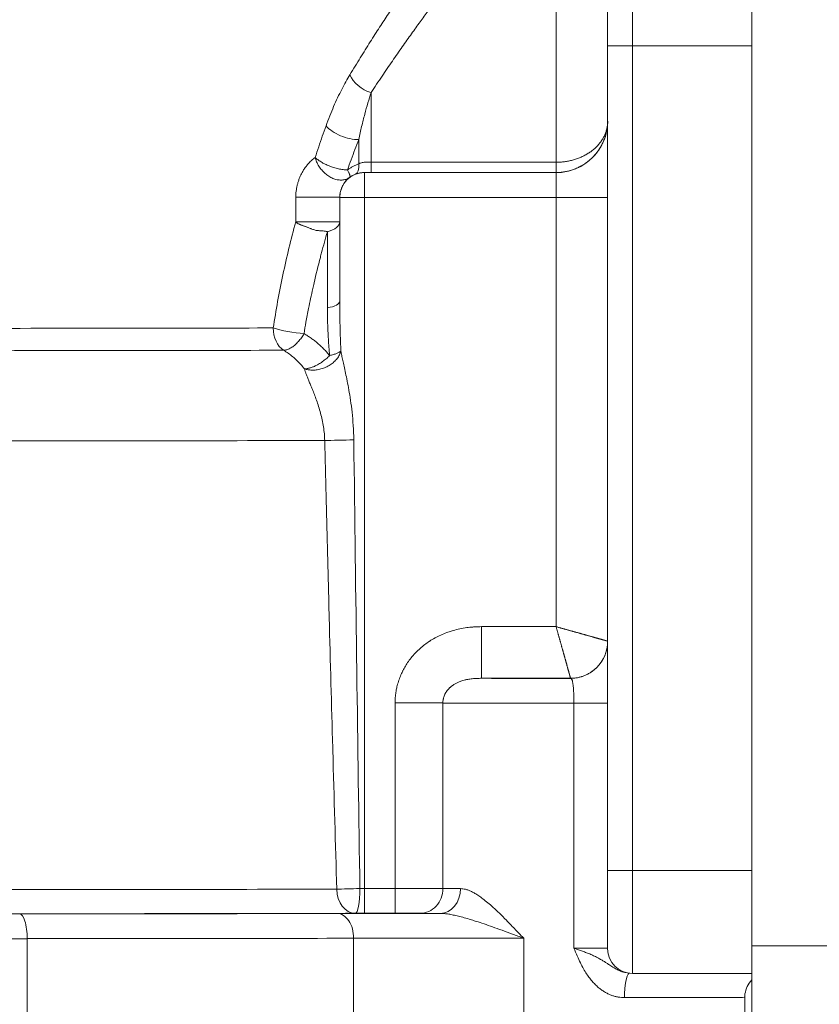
# Model space of a CAD drawing. Header units: inches. Extents: x 1 to 669, y 0 to 417.
# Tile 60 of 204: x 99.73 to 101.57, y 274.52 to 276.79. Entities that reach past the tile are written whole.
import ezdxf

# ---------------------------------------------------------------- set-up
doc = ezdxf.new("R2010")
doc.units = ezdxf.units.IN
doc.header["$LTSCALE"] = 12
doc.header["$MEASUREMENT"] = 0
doc.layers.get('0').update_dxf_attribs({"linetype": 'CONTINUOUS'})
doc.layers.add('X', color=1, linetype='CONTINUOUS')

# ---------------------------------------------------------------- blocks, each defined once
blk = doc.blocks.new('GASTRAIN')
at = {"layer": 'X', "lineweight": 0}
for p, q in [((66.3471, 289.6722), (66.3471, 289.4344)), ((66.6224, 289.4344), (66.6224, 289.6722)), ((66.1715, 289.1665), (66.1715, 289.6467)), ((66.2901, 289.6153), (66.2901, 289.4345)), ((66.2901, 287.5361), (66.2901, 289.4345)), ((66.6224, 289.4344), (66.3471, 289.4344)), ((66.3471, 287.536), (66.3471, 289.4344)), ((66.6224, 289.4344), (66.6224, 287.536)), ((65.7454, 289.1665), (65.7454, 289.3267)), ((65.7169, 289.1631), (65.7169, 289.2187)), ((65.7454, 289.1665), (66.1715, 289.1665)), ((65.7454, 289.1429), (65.7454, 289.1665)), ((65.7301, 289.1429), (65.7301, 289.1426)), ((66.1715, 289.1426), (65.7301, 289.1426)), ((65.7301, 289.1426), (65.7301, 289.0855)), ((65.7454, 289.1429), (66.1715, 289.1429)), ((66.1715, 289.0855), (66.1715, 289.1426)), ((65.5718, 289.0295), (65.5718, 289.0859)), ((65.6731, 289.0857), (65.6731, 289.0858)), ((65.6731, 288.8464), (65.6731, 289.0857)), ((65.7301, 287.4947), (65.7301, 289.0855)), ((66.1715, 289.0855), (65.7301, 289.0855)), ((65.6447, 289.0065), (65.6447, 288.8312)), ((65.9999, 288.0974), (65.9999, 287.9785)), ((66.2047, 287.9785), (65.9999, 287.9785)), ((66.2047, 287.9785), (66.2047, 287.9783)), ((65.8006, 287.9218), (65.8006, 287.4947)), ((65.9107, 287.9216), (65.9107, 287.4945)), ((66.2125, 287.9212), (66.2125, 287.3573)), ((66.2901, 287.5361), (66.2901, 287.3561)), ((66.6224, 287.536), (66.3471, 287.536)), ((66.3471, 287.536), (66.3471, 287.2992)), ((66.6224, 287.2992), (66.6224, 287.536)), ((65.8006, 287.4947), (65.7301, 287.4947)), ((65.7301, 287.4947), (65.7301, 287.4376)), ((65.8006, 287.4947), (65.8006, 287.4376)), ((65.8006, 287.4376), (65.7301, 287.4376)), ((64.9532, 287.0232), (64.9532, 287.3791)), ((65.7051, 287.3801), (65.7051, 287.0241)), ((66.0969, 287.3802), (66.0969, 287.0242)), ((71.2204, 287.3628), (66.6224, 287.3628)), ((66.3471, 287.2992), (66.6224, 287.2992)), ((66.6224, 287.2834), (66.6216, 287.2834)), ((66.6224, 287.2842), (66.6224, 287.2834)), ((66.6224, 287.18), (66.6224, 287.2834)), ((66.6059, 287.2442), (66.6059, 287.0249))]:
    blk.add_line(p, q, dxfattribs=at)
blk.add_arc((66.3471, 287.3561), 0.057, 180, 270, dxfattribs=at)
for centre, major_axis, ratio, start_param, end_param in [((66.3471, 289.4345), (-0.057, 0), 0.002092, 0, 1.570796), ((66.1715, 289.2613), (0.1187, 0), 0.999998, -1.570796, 0), ((65.6884, 289.1919), (0.0208, -0.053), 0.370712, 0.002093, 0.857479), ((65.7432, 289.1759), (-0.0315, 0.0007), 0.295687, 1.404569, 1.647877), ((65.737, 289.1429), (-0.0416, 0), 0.001664, 1.403606, 1.772238), ((65.6162, 289.0858), (0.057, 0), 0.002132, 0.000025, 2.463977), ((65.7301, 289.0857), (-0.057, 0), 0.002092, 0, 1.570796), ((65.6162, 289.0295), (0.057, 0), 0.002092, 0, 2.463977), ((65.6162, 289.0295), (0.057, 0), 0.465866, -1.047196, 0), ((64.3442, 288.7872), (1.5757, 0), 0.002092, -1.269758, -0.72861), ((64.3442, 288.7359), (1.6079, 0), 0.002092, -1.269758, -0.72861), ((66.2047, 288.0637), (0.0854, 0), 0.999998, -1.570792, 0), ((66.3471, 287.5361), (-0.057, 0), 0.002092, 0, 1.570796), ((65.8006, 287.4944), (0.1187, 0), 0.002092, 0.383062, 1.570796), ((64.936, 287.3793), (0, 0.057), 0.301887, -1.572991, -0.002194), ((65.9485, 287.4365), (-0.4177, 0), 0.002092, -1.466365, -0.830271), ((65.6667, 287.3801), (-0.0001, 0.057), 0.674675, -1.573631, -0.002834), ((65.8006, 287.4375), (0.0617, 0), 0.002092, 0.383062, 1.570796), ((65.0621, 287.3784), (-0.3607, 0), 0.002092, -1.264125, -0.099672), ((65.9485, 287.3795), (-0.3607, 0), 0.002092, -1.994712, -0.830271), ((66.3419, 287.2433), (0, 0.057), 0.231546, 0.153105, 1.568646)]:
    blk.add_ellipse(centre, major_axis=major_axis, ratio=ratio, start_param=start_param, end_param=end_param, dxfattribs=at)
at = {"layer": 'X', "lineweight": 0, "extrusion": (0, 0, -1)}
for centre, major_axis, ratio, start_param, end_param in [((65.7454, 289.3679), (-0.0483, 0.0302), 0.663044, -1.964484, -0.755639), ((65.6884, 289.25), (-0.0534, 0.0199), 0.451316, -2.292152, -0.689392), ((65.7301, 289.0857), (-0.057, 0), 0.999998, 0, 1.570796), ((66.1715, 289.0853), (0.1187, 0), 0.002092, -1.570796, 0), ((65.6162, 288.8464), (0.057, 0), 0.307755, 0, 1.047198), ((65.5624, 288.7849), (-0.0562, 0.0089), 0.17129, -2.128691, -0.742077), ((65.5624, 288.7849), (-0.0001, 0.057), 0.746099, -2.688099, -1.567654), ((64.3442, 288.5284), (-1.7418, 0), 0.002092, -2.408414, -1.843292), ((65.6808, 288.5274), (-0.0569, -0.0014), 0.009719, -2.018443, -0.732988), ((65.7294, 289.6059), (0.0423, -4.2114), 0.008534, 1.045756, 1.311933), ((65.8006, 287.9216), (0.1187, 0), 0.002092, -1.5708, -0.383064), ((66.2047, 287.921), (0.0854, 0), 0.002092, -1.479852, 0.000039), ((64.3442, 287.4956), (-1.7688, 0), 0.002092, -2.414938, -1.839154), ((65.7088, 287.4945), (-0.0569, -0.0017), 0.003604, -1.758645, -0.726428), ((65.7088, 287.4945), (0.0001, -0.057), 0.747399, 0.003149, 1.547765), ((65.7088, 287.4945), (0, -0.057), 0.186768, -1.572926, -0.00213), ((65.7301, 287.4948), (-0.057, 0), 0.002092, -1.570796, -1.382925), ((65.8578, 287.4945), (-0.0003, -0.057), 0.927522, -1.576394, -0.005597), ((65.9049, 287.4943), (-0.0002, -0.057), 0.81474, -1.574404, -0.003608), ((66.2452, 287.4948), (-0.3607, 0), 0.002092, -0.618513, -0.383062), ((64.3442, 287.4401), (-1.8258, 0), 0.002092, -2.414938, -1.839154), ((64.3442, 287.4401), (-1.9601, 0), 0.002092, -2.311322, -1.877468), ((65.7301, 287.4378), (-0.1139, 0), 0.002092, -1.570796, -1.382925), ((66.2452, 287.4378), (-0.4177, 0), 0.002092, -0.618513, -0.383062), ((64.3442, 287.3832), (-2.0171, 0), 0.002092, -2.311322, -1.877468), ((66.2047, 287.3572), (0.0854, 0), 0.002092, -1.479855, 0), ((66.2452, 287.2442), (0.3607, 0), 0.002092, 0, 1.337129)]:
    blk.add_ellipse(centre, major_axis=major_axis, ratio=ratio, start_param=start_param, end_param=end_param, dxfattribs=at)
at = {"layer": 'X', "lineweight": 0}
for points in [[(65.6965, 289.3679), (65.7046, 289.3814), (65.7206, 289.4074), (65.7435, 289.4438), (65.7651, 289.4776), (65.7854, 289.5088), (65.8044, 289.5374), (65.8219, 289.5635), (65.8379, 289.5871), (65.8525, 289.6084), (65.8656, 289.6273), (65.8772, 289.644), (65.8874, 289.6586), (65.8962, 289.6711), (65.9036, 289.6816), (65.9096, 289.6902), (65.9143, 289.6967), (65.9176, 289.7014), (65.9195, 289.7043), (65.9199, 289.7049), (65.9199, 289.705)], [(65.7454, 289.3267), (65.7539, 289.3397), (65.7707, 289.3648), (65.7946, 289.4), (65.8173, 289.4325), (65.8386, 289.4625), (65.8584, 289.49), (65.8767, 289.515), (65.8933, 289.5376), (65.9085, 289.5578), (65.922, 289.5759), (65.934, 289.5918), (65.9445, 289.6056), (65.9535, 289.6173), (65.9611, 289.6272), (65.9671, 289.6351), (65.9717, 289.6411), (65.9749, 289.6453), (65.9761, 289.6469), (65.9765, 289.6474)], [(66.2901, 289.2614), (66.2901, 289.2581), (66.2899, 289.2514), (66.2886, 289.2415), (66.2865, 289.2318), (66.2836, 289.2222), (66.2799, 289.213), (66.2755, 289.2041), (66.2704, 289.1956), (66.2645, 289.1876), (66.2581, 289.1802), (66.2511, 289.1733), (66.2435, 289.1671), (66.2355, 289.1615), (66.2271, 289.1566), (66.2184, 289.1524), (66.2093, 289.1489), (66.2, 289.1462), (66.1906, 289.1443), (66.181, 289.1431), (66.1747, 289.1429), (66.1715, 289.1429)], [(65.5718, 289.0859), (65.5718, 289.0882), (65.572, 289.0928), (65.5726, 289.0999), (65.5737, 289.107), (65.5752, 289.1143), (65.5772, 289.1215), (65.5798, 289.1287), (65.5829, 289.136), (65.5866, 289.1432), (65.591, 289.1505), (65.5961, 289.1576), (65.602, 289.1645), (65.6087, 289.1713), (65.6137, 289.1755), (65.6164, 289.1776)], [(65.6963, 289.1318), (65.6965, 289.1319), (65.6968, 289.1324), (65.6969, 289.1336), (65.6968, 289.1352), (65.6962, 289.1372), (65.6954, 289.1396), (65.6942, 289.1423), (65.6927, 289.1455), (65.6915, 289.1477), (65.6909, 289.1489)], [(66.1715, 289.1429), (66.1714, 289.1429), (66.1714, 289.143), (66.1714, 289.1438), (66.1714, 289.1451), (66.1715, 289.1468), (66.1715, 289.1491), (66.1715, 289.1518), (66.1715, 289.1549), (66.1715, 289.1584), (66.1715, 289.1623), (66.1715, 289.1651), (66.1715, 289.1665)], [(65.6963, 289.1318), (65.697, 289.1323), (65.6986, 289.1334), (65.7011, 289.135), (65.7037, 289.1364), (65.7064, 289.1378), (65.7083, 289.1386), (65.7093, 289.1389)], [(66.1715, 289.1429), (66.1715, 289.1428), (66.1715, 289.1428), (66.1715, 289.1427), (66.1715, 289.1426), (66.1715, 289.1426)], [(66.1715, 289.0855), (66.1715, 288.9757), (66.1715, 288.7561), (66.1715, 288.4267), (66.1714, 288.2073), (66.1714, 288.0975)], [(65.5199, 288.785), (65.523, 288.8052), (65.5298, 288.8459), (65.542, 288.9071), (65.5559, 288.9684), (65.5663, 289.0092), (65.5718, 289.0295)], [(65.6447, 289.0065), (65.6441, 289.0067), (65.6429, 289.0071), (65.6403, 289.0077), (65.637, 289.0081), (65.6331, 289.0084), (65.6287, 289.0086), (65.6239, 289.0089), (65.619, 289.0097), (65.6145, 289.0107), (65.6108, 289.0119), (65.6076, 289.0131), (65.6047, 289.0142), (65.6019, 289.0154), (65.5993, 289.0165), (65.5968, 289.0175), (65.5944, 289.0184), (65.592, 289.0193), (65.5897, 289.0201), (65.5876, 289.0208), (65.5857, 289.0215), (65.5838, 289.0222), (65.582, 289.0229), (65.5802, 289.0237), (65.5784, 289.0245), (65.5766, 289.0254), (65.5749, 289.0265), (65.5733, 289.0278), (65.5723, 289.0289), (65.5718, 289.0295)], [(65.6499, 288.7216), (65.6487, 288.7345), (65.6468, 288.7598), (65.6451, 288.7963), (65.6447, 288.8197), (65.6447, 288.8312)], [(65.6757, 288.7319), (65.6752, 288.7455), (65.6742, 288.7721), (65.6733, 288.8102), (65.6731, 288.8345), (65.6731, 288.8464)], [(65.5908, 288.772), (65.5899, 288.7703), (65.588, 288.7671), (65.5849, 288.7625), (65.5816, 288.758), (65.578, 288.7539), (65.5743, 288.75), (65.5705, 288.7464), (65.5667, 288.7433), (65.5627, 288.7405), (65.5588, 288.7382), (65.5549, 288.7363), (65.5511, 288.7349), (65.5474, 288.734), (65.545, 288.7337), (65.5439, 288.7336)], [(65.5919, 288.6909), (65.5891, 288.6944), (65.5835, 288.7011), (65.5744, 288.7104), (65.5648, 288.719), (65.5546, 288.7268), (65.5475, 288.7315), (65.5439, 288.7336)], [(65.6757, 288.7319), (65.6754, 288.7304), (65.6745, 288.7275), (65.6725, 288.723), (65.6701, 288.7187), (65.6671, 288.7145), (65.6637, 288.7105), (65.6598, 288.7067), (65.6555, 288.7032), (65.6509, 288.6999), (65.646, 288.6971), (65.6408, 288.6945), (65.6354, 288.6923), (65.6298, 288.6906), (65.6241, 288.6893), (65.6187, 288.6884), (65.6136, 288.688), (65.6088, 288.688), (65.6043, 288.6882), (65.6, 288.6888), (65.5959, 288.6897), (65.5932, 288.6904), (65.5919, 288.6909)], [(65.7054, 288.5275), (65.7053, 288.5388), (65.7044, 288.5605), (65.7017, 288.5914), (65.698, 288.619), (65.6941, 288.6427), (65.6902, 288.6633), (65.6864, 288.6814), (65.683, 288.6971), (65.68, 288.7106), (65.6776, 288.7222), (65.6763, 288.7289), (65.6757, 288.7319)], [(66.1714, 288.0975), (66.1524, 288.0975), (66.1143, 288.0974), (66.0571, 288.0974), (66.019, 288.0974), (65.9999, 288.0974)], [(66.2047, 287.9785), (66.2047, 287.9785), (66.2047, 287.9785), (66.2047, 287.9786), (66.2046, 287.9788), (66.2046, 287.979), (66.2045, 287.9793), (66.2044, 287.9796), (66.2043, 287.98), (66.2042, 287.9804), (66.204, 287.9809), (66.2039, 287.9815), (66.2037, 287.9821), (66.2035, 287.9828), (66.2033, 287.9835), (66.2031, 287.9843), (66.2029, 287.9852), (66.2026, 287.9861), (66.2023, 287.987), (66.2021, 287.9881), (66.2018, 287.9891), (66.2015, 287.9903), (66.2011, 287.9914), (66.2008, 287.9927), (66.2004, 287.994), (66.2, 287.9953), (66.1997, 287.9967), (66.1992, 287.9982), (66.1988, 287.9997), (66.1984, 288.0013), (66.1979, 288.0029), (66.1975, 288.0045), (66.197, 288.0062), (66.1965, 288.008), (66.196, 288.0098), (66.1955, 288.0116), (66.195, 288.0135), (66.1944, 288.0155), (66.1939, 288.0175), (66.1933, 288.0195), (66.1927, 288.0216), (66.1921, 288.0237), (66.1915, 288.0258), (66.1909, 288.028), (66.1903, 288.0303), (66.1896, 288.0325), (66.189, 288.0348), (66.1884, 288.0372), (66.1877, 288.0396), (66.187, 288.042), (66.1863, 288.0444), (66.1856, 288.0469), (66.1849, 288.0494), (66.1842, 288.0519), (66.1835, 288.0544), (66.1828, 288.057), (66.1821, 288.0596), (66.1813, 288.0622), (66.1806, 288.0649), (66.1799, 288.0675), (66.1791, 288.0702), (66.1784, 288.0729), (66.1776, 288.0756), (66.1769, 288.0783), (66.1761, 288.081), (66.1753, 288.0838), (66.1745, 288.0865), (66.1738, 288.0893), (66.173, 288.092), (66.1722, 288.0948), (66.1717, 288.0965), (66.1714, 288.0975)], [(66.2047, 287.9785), (66.2073, 287.9785), (66.2126, 287.9788), (66.2204, 287.9798), (66.2281, 287.9817), (66.2356, 287.9842), (66.2428, 287.9874), (66.2497, 287.9912), (66.2563, 287.9957), (66.2623, 288.0007), (66.2679, 288.0063), (66.273, 288.0124), (66.2774, 288.0189), (66.2813, 288.0258), (66.2845, 288.033), (66.287, 288.0405), (66.2888, 288.0482), (66.2899, 288.056), (66.2901, 288.0613), (66.2901, 288.0639)], [(66.2047, 287.9783), (66.2051, 287.9782), (66.2058, 287.978), (66.2068, 287.9772), (66.2077, 287.9758), (66.2085, 287.9739), (66.2092, 287.9714), (66.2098, 287.9685), (66.2103, 287.9651), (66.2108, 287.9614), (66.2112, 287.9572), (66.2115, 287.9527), (66.2118, 287.9479), (66.2121, 287.9429), (66.2123, 287.9376), (66.2124, 287.9322), (66.2125, 287.9267), (66.2125, 287.923), (66.2125, 287.9212)], [(66.0969, 287.3802), (66.0891, 287.3881), (66.0749, 287.4029), (66.0565, 287.4219), (66.0404, 287.438), (66.0263, 287.4513), (66.0138, 287.4623), (66.0028, 287.4711), (65.9931, 287.4781), (65.9844, 287.4835), (65.9765, 287.4877), (65.9694, 287.4908), (65.9629, 287.4929), (65.9569, 287.4941), (65.9532, 287.4943), (65.9513, 287.4943)]]:
    blk.add_open_spline(points, degree=3, dxfattribs=at)
for points, knots in [([(65.6415, 289.2501), (65.6444, 289.2579), (65.6472, 289.2655), (65.6502, 289.273), (65.6531, 289.2804), (65.6561, 289.2876), (65.6591, 289.2946), (65.6622, 289.3017), (65.6652, 289.3084), (65.6683, 289.315), (65.6714, 289.3216), (65.6745, 289.3279), (65.6777, 289.334), (65.6808, 289.3401), (65.6839, 289.346), (65.6871, 289.3517), (65.6902, 289.3573), (65.6934, 289.3627), (65.6965, 289.3679)], [0, 0, 0, 0, 0.166667, 0.166667, 0.166667, 0.333333, 0.333333, 0.333333, 0.5, 0.5, 0.5, 0.666667, 0.666667, 0.666667, 0.833333, 0.833333, 0.833333, 1, 1, 1, 1]), ([(65.7169, 289.2187), (65.7191, 289.2291), (65.7213, 289.2392), (65.7236, 289.2489), (65.7259, 289.2586), (65.7283, 289.268), (65.7307, 289.277), (65.7331, 289.286), (65.7355, 289.2947), (65.7379, 289.303), (65.7404, 289.3112), (65.7429, 289.3192), (65.7454, 289.3267)], [0, 0, 0, 0, 0.25, 0.25, 0.25, 0.5, 0.5, 0.5, 0.75, 0.75, 0.75, 1, 1, 1, 1]), ([(66.1715, 289.1665), (66.1747, 289.1665), (66.1811, 289.1667), (66.1907, 289.1677), (66.2001, 289.1692), (66.2094, 289.1713), (66.2185, 289.1741), (66.2272, 289.1774), (66.2356, 289.1813), (66.2436, 289.1858), (66.2512, 289.1907), (66.2582, 289.1962), (66.2646, 289.2022), (66.2704, 289.2085), (66.2755, 289.2153), (66.28, 289.2224), (66.2836, 289.2298), (66.2865, 289.2375), (66.2886, 289.2453), (66.2899, 289.2533), (66.2901, 289.2587), (66.2901, 289.2614)], [0.0000138, 0.0000138, 0.0000138, 0.0000138, 0.0526316, 0.1052632, 0.1578947, 0.2105263, 0.2631579, 0.3157895, 0.3684211, 0.4210526, 0.4736842, 0.5263158, 0.5789474, 0.6315789, 0.6842105, 0.7368421, 0.7894737, 0.8421053, 0.8947368, 0.9473684, 1, 1, 1, 1]), ([(65.6164, 289.1776), (65.6191, 289.1858), (65.6219, 289.194), (65.6247, 289.202), (65.6274, 289.2101), (65.6302, 289.2182), (65.633, 289.2262), (65.6358, 289.2342), (65.6387, 289.2421), (65.6415, 289.2501)], [0, 0, 0, 0, 0.3333333, 0.3333333, 0.3333333, 0.6666666, 0.6666666, 0.6666666, 0.9999999, 0.9999999, 0.9999999, 0.9999999]), ([(65.6909, 289.1489), (65.6937, 289.1568), (65.6965, 289.1646), (65.7022, 289.1802), (65.7051, 289.1879), (65.711, 289.2034), (65.7139, 289.2111), (65.7169, 289.2187)], [0, 0, 0, 0, 0.333333, 0.333333, 0.666667, 0.666667, 1, 1, 1, 1]), ([(65.6963, 289.1318), (65.6951, 289.1309), (65.694, 289.1302), (65.6915, 289.1288), (65.6903, 289.1283), (65.6876, 289.1272), (65.6863, 289.1268), (65.6835, 289.1261), (65.6821, 289.1258), (65.6791, 289.1255), (65.6776, 289.1254), (65.6746, 289.1254), (65.6731, 289.1255), (65.67, 289.1258), (65.6684, 289.126), (65.6653, 289.1267), (65.6637, 289.1271), (65.6605, 289.1281), (65.659, 289.1287), (65.6558, 289.13), (65.6543, 289.1307), (65.6512, 289.1323), (65.6496, 289.1332), (65.6466, 289.1351), (65.6452, 289.1361), (65.6423, 289.1383), (65.6408, 289.1395), (65.6381, 289.1419), (65.6367, 289.1432), (65.6341, 289.1458), (65.6328, 289.1472), (65.6304, 289.1501), (65.6293, 289.1515), (65.6271, 289.1546), (65.626, 289.1561), (65.624, 289.1593), (65.6231, 289.1609), (65.6214, 289.1642), (65.6206, 289.1658), (65.6192, 289.1692), (65.6185, 289.1709), (65.6174, 289.1742), (65.6169, 289.1759), (65.6164, 289.1776)], [0, 0, 0, 0, 0.047619, 0.047619, 0.095238, 0.095238, 0.142857, 0.142857, 0.190476, 0.190476, 0.238095, 0.238095, 0.285714, 0.285714, 0.333333, 0.333333, 0.380952, 0.380952, 0.428571, 0.428571, 0.47619, 0.47619, 0.52381, 0.52381, 0.571429, 0.571429, 0.619048, 0.619048, 0.666667, 0.666667, 0.714286, 0.714286, 0.761905, 0.761905, 0.809524, 0.809524, 0.857143, 0.857143, 0.904762, 0.904762, 0.952381, 0.952381, 1, 1, 1, 1]), ([(65.6909, 289.1489), (65.6893, 289.149), (65.6877, 289.149), (65.6843, 289.1493), (65.6825, 289.1494), (65.679, 289.1499), (65.6772, 289.1501), (65.6737, 289.1507), (65.6718, 289.1511), (65.6682, 289.1519), (65.6664, 289.1523), (65.6628, 289.1532), (65.6611, 289.1538), (65.6575, 289.1548), (65.6558, 289.1554), (65.6523, 289.1566), (65.6506, 289.1573), (65.6473, 289.1586), (65.6457, 289.1593), (65.6424, 289.1607), (65.6408, 289.1614), (65.6376, 289.163), (65.636, 289.1638), (65.633, 289.1655), (65.6315, 289.1664), (65.6286, 289.1682), (65.6273, 289.1691), (65.6247, 289.1709), (65.6235, 289.1718), (65.6212, 289.1735), (65.6201, 289.1744), (65.6182, 289.1761), (65.6173, 289.1769), (65.6164, 289.1776)], [0, 0, 0, 0, 0.0625, 0.0625, 0.125, 0.125, 0.1875, 0.1875, 0.25, 0.25, 0.3125, 0.3125, 0.375, 0.375, 0.4375, 0.4375, 0.5, 0.5, 0.5625, 0.5625, 0.625, 0.625, 0.6875, 0.6875, 0.75, 0.75, 0.8125, 0.8125, 0.875, 0.875, 0.9375, 0.9375, 1, 1, 1, 1]), ([(65.6909, 289.1489), (65.6928, 289.1503), (65.6968, 289.153), (65.7032, 289.1568), (65.7099, 289.1602), (65.7145, 289.1621), (65.7169, 289.1631)], [0, 0, 0, 0, 0.25, 0.5, 0.75, 0.9999386, 0.9999386, 0.9999386, 0.9999386]), ([(65.7169, 289.1631), (65.7175, 289.1633), (65.7181, 289.1636), (65.7194, 289.1641), (65.7201, 289.1644), (65.7222, 289.1651), (65.7236, 289.1655), (65.7263, 289.1661), (65.7277, 289.1664), (65.7292, 289.1666), (65.7293, 289.1666), (65.7307, 289.1668), (65.7321, 289.1669), (65.7349, 289.1669), (65.7363, 289.1669), (65.7377, 289.1668)], [0, 0, 0, 0, 0.0946258, 0.0946258, 0.2, 0.2, 0.4, 0.4, 0.6, 0.6, 0.6125805, 0.6125805, 0.8, 0.8, 0.9999541, 0.9999541, 0.9999541, 0.9999541]), ([(65.6731, 289.0858), (65.6731, 289.0867), (65.6732, 289.0876), (65.6733, 289.0893), (65.6733, 289.0902), (65.6734, 289.0917), (65.6735, 289.0923), (65.6736, 289.0932), (65.6737, 289.0935), (65.6738, 289.0948), (65.674, 289.0957), (65.6744, 289.0976), (65.6746, 289.0986), (65.6751, 289.1006), (65.6754, 289.1016), (65.676, 289.1037), (65.6764, 289.1049), (65.6773, 289.1071), (65.6777, 289.1082), (65.6786, 289.1103), (65.6791, 289.1112), (65.6797, 289.1123), (65.6798, 289.1125), (65.6804, 289.1138), (65.6811, 289.1149), (65.6825, 289.1171), (65.6832, 289.1182), (65.6843, 289.1198), (65.6847, 289.1203), (65.6855, 289.1214), (65.686, 289.122), (65.6874, 289.1236), (65.6884, 289.1247), (65.6902, 289.1266), (65.6911, 289.1274), (65.6922, 289.1284), (65.6924, 289.1286), (65.6938, 289.1298), (65.695, 289.1308), (65.6963, 289.1318)], [0.0001611, 0.0001611, 0.0001611, 0.0001611, 0.0666667, 0.0666667, 0.1333333, 0.1333333, 0.1763008, 0.1763008, 0.2, 0.2, 0.2666667, 0.2666667, 0.3333333, 0.3333333, 0.3962055, 0.3962055, 0.4666667, 0.4666667, 0.5333333, 0.5333333, 0.5894969, 0.5894969, 0.6, 0.6, 0.6666667, 0.6666667, 0.7333333, 0.7333333, 0.7633216, 0.7633216, 0.8, 0.8, 0.8666667, 0.8666667, 0.9205994, 0.9205994, 0.9333333, 0.9333333, 1, 1, 1, 1]), ([(65.7093, 289.1389), (65.7106, 289.1394), (65.7119, 289.1399), (65.7133, 289.1403), (65.7146, 289.1408), (65.716, 289.1411), (65.7174, 289.1414), (65.7188, 289.1418), (65.7202, 289.142), (65.7216, 289.1422), (65.723, 289.1424), (65.7244, 289.1426), (65.7259, 289.1427), (65.7273, 289.1428), (65.7287, 289.1429), (65.7301, 289.1429)], [0.0000176, 0.0000176, 0.0000176, 0.0000176, 0.2, 0.2, 0.2, 0.4, 0.4, 0.4, 0.6, 0.6, 0.6, 0.8, 0.8, 0.8, 0.9998936, 0.9998936, 0.9998936, 0.9998936]), ([(65.5908, 288.772), (65.5923, 288.7806), (65.5938, 288.7893), (65.5973, 288.8087), (65.5993, 288.8194), (65.6044, 288.8452), (65.6076, 288.8603), (65.612, 288.8799), (65.613, 288.8843), (65.6185, 288.9083), (65.6233, 288.9279), (65.6294, 288.9512), (65.6303, 288.9548), (65.6356, 288.9745), (65.64, 288.9905), (65.6447, 289.0065)], [0.0000017, 0.0000017, 0.0000017, 0.0000017, 0.1121541, 0.1121541, 0.25, 0.25, 0.4436587, 0.4436587, 0.5, 0.5, 0.75, 0.75, 0.7965126, 0.7965126, 1, 1, 1, 1]), ([(65.6499, 288.7216), (65.6477, 288.7242), (65.6456, 288.7267), (65.6411, 288.7316), (65.6389, 288.734), (65.6343, 288.7387), (65.6319, 288.741), (65.6273, 288.7453), (65.625, 288.7474), (65.6226, 288.7495), (65.6224, 288.7496), (65.6198, 288.7519), (65.6173, 288.7539), (65.6122, 288.7579), (65.6096, 288.7598), (65.6044, 288.7635), (65.6017, 288.7653), (65.5963, 288.7687), (65.5936, 288.7704), (65.5908, 288.772)], [0, 0, 0, 0, 0.125, 0.125, 0.25, 0.25, 0.375, 0.375, 0.491656, 0.491656, 0.5, 0.5, 0.625, 0.625, 0.75, 0.75, 0.875, 0.875, 1, 1, 1, 1]), ([(65.6499, 288.7216), (65.6486, 288.7203), (65.6473, 288.719), (65.646, 288.7177), (65.6446, 288.7164), (65.6432, 288.7152), (65.6418, 288.714), (65.6403, 288.7128), (65.6389, 288.7116), (65.6374, 288.7105), (65.6362, 288.7095), (65.6349, 288.7086), (65.6337, 288.7077), (65.6334, 288.7075), (65.6332, 288.7073), (65.633, 288.7072), (65.6315, 288.7062), (65.6301, 288.7052), (65.6286, 288.7042), (65.6272, 288.7033), (65.6257, 288.7024), (65.6243, 288.7016), (65.6229, 288.7008), (65.6216, 288.7001), (65.6203, 288.6994), (65.6189, 288.6987), (65.6177, 288.698), (65.6164, 288.6975), (65.6152, 288.6969), (65.614, 288.6963), (65.6128, 288.6959), (65.6117, 288.6954), (65.6105, 288.6949), (65.6094, 288.6945), (65.6083, 288.6941), (65.6072, 288.6937), (65.6061, 288.6934), (65.605, 288.6931), (65.6039, 288.6928), (65.6028, 288.6925), (65.6018, 288.6922), (65.6007, 288.692), (65.5997, 288.6918), (65.5987, 288.6916), (65.5977, 288.6915), (65.5968, 288.6913), (65.5959, 288.6912), (65.595, 288.6911), (65.5942, 288.691), (65.5934, 288.691), (65.5926, 288.6909), (65.5919, 288.6909)], [0, 0, 0, 0, 0.0625, 0.0625, 0.0625, 0.125, 0.125, 0.125, 0.1875, 0.1875, 0.1875, 0.240476, 0.240476, 0.240476, 0.25, 0.25, 0.25, 0.3125, 0.3125, 0.3125, 0.375, 0.375, 0.375, 0.4375, 0.4375, 0.4375, 0.5, 0.5, 0.5, 0.5625, 0.5625, 0.5625, 0.625, 0.625, 0.625, 0.6875, 0.6875, 0.6875, 0.75, 0.75, 0.75, 0.8125, 0.8125, 0.8125, 0.875, 0.875, 0.875, 0.9375, 0.9375, 0.9375, 1, 1, 1, 1]), ([(65.6757, 288.7319), (65.6752, 288.7314), (65.6746, 288.731), (65.6733, 288.73), (65.6725, 288.7295), (65.6709, 288.7286), (65.67, 288.7282), (65.6681, 288.7272), (65.667, 288.7268), (65.6648, 288.7259), (65.6636, 288.7255), (65.6612, 288.7246), (65.6599, 288.7242), (65.6572, 288.7234), (65.6558, 288.723), (65.6529, 288.7223), (65.6514, 288.7219), (65.6499, 288.7216)], [0, 0, 0, 0, 0.125, 0.125, 0.25, 0.25, 0.375, 0.375, 0.5, 0.5, 0.625, 0.625, 0.75, 0.75, 0.875, 0.875, 1, 1, 1, 1]), ([(65.6385, 288.526), (65.6384, 288.531), (65.6378, 288.5413), (65.6359, 288.5573), (65.6329, 288.5734), (65.629, 288.5893), (65.6245, 288.6046), (65.6196, 288.619), (65.6146, 288.6321), (65.61, 288.6438), (65.6057, 288.6542), (65.6018, 288.6634), (65.5985, 288.6716), (65.5958, 288.6788), (65.5935, 288.6852), (65.5923, 288.6891), (65.5919, 288.6909)], [0.0000334, 0.0000334, 0.0000334, 0.0000334, 0.0714286, 0.1428571, 0.2142857, 0.2857143, 0.3571429, 0.4285714, 0.5, 0.5714286, 0.6428571, 0.7142857, 0.7857143, 0.8571429, 0.9285714, 1, 1, 1, 1]), ([(65.6663, 287.4931), (65.6632, 287.5966), (65.6601, 287.7032), (65.657, 287.8149), (65.657, 287.8167), (65.6542, 287.9161), (65.6515, 288.0163), (65.6484, 288.1336), (65.648, 288.1485), (65.6456, 288.241), (65.6436, 288.3198), (65.6406, 288.4416), (65.6395, 288.4836), (65.6385, 288.526)], [0, 0, 0, 0, 0.3279089, 0.3279089, 0.3333333, 0.3333333, 0.6244777, 0.6244777, 0.6666667, 0.6666667, 0.8859065, 0.8859065, 1, 1, 1, 1]), ([(65.9999, 288.0974), (65.9941, 288.0974), (65.9883, 288.0972), (65.9826, 288.0968), (65.9817, 288.0968), (65.9807, 288.0967), (65.9798, 288.0966), (65.975, 288.0963), (65.9704, 288.0958), (65.9658, 288.0951), (65.9603, 288.0944), (65.9549, 288.0934), (65.9497, 288.0923), (65.9444, 288.0912), (65.9393, 288.09), (65.9342, 288.0885), (65.9312, 288.0876), (65.9282, 288.0867), (65.9252, 288.0857), (65.9233, 288.0851), (65.9214, 288.0844), (65.9195, 288.0837), (65.9148, 288.082), (65.9101, 288.0801), (65.9056, 288.078), (65.9011, 288.076), (65.8968, 288.0738), (65.8926, 288.0715), (65.8883, 288.0692), (65.8842, 288.0667), (65.8803, 288.0642), (65.8801, 288.064), (65.8799, 288.0639), (65.8796, 288.0637), (65.8759, 288.0613), (65.8723, 288.0588), (65.8688, 288.0561), (65.8651, 288.0533), (65.8616, 288.0504), (65.8582, 288.0474), (65.8548, 288.0443), (65.8515, 288.0412), (65.8484, 288.038), (65.8468, 288.0363), (65.8452, 288.0347), (65.8437, 288.033), (65.8423, 288.0314), (65.8408, 288.0297), (65.8394, 288.028), (65.8366, 288.0246), (65.8339, 288.0211), (65.8314, 288.0175), (65.8288, 288.0139), (65.8264, 288.0103), (65.8242, 288.0065), (65.8221, 288.003), (65.8201, 287.9994), (65.8182, 287.9957), (65.8182, 287.9955), (65.8181, 287.9953), (65.818, 287.9951), (65.816, 287.9913), (65.8143, 287.9874), (65.8127, 287.9834), (65.8111, 287.9794), (65.8096, 287.9754), (65.8083, 287.9713), (65.807, 287.9673), (65.8059, 287.9632), (65.8049, 287.959), (65.8045, 287.9574), (65.8042, 287.9557), (65.8038, 287.954), (65.8033, 287.9516), (65.8029, 287.9491), (65.8025, 287.9466), (65.8019, 287.9425), (65.8014, 287.9383), (65.8011, 287.9342), (65.8008, 287.9301), (65.8006, 287.9259), (65.8006, 287.9218)], [0, 0, 0, 0, 0.047619, 0.047619, 0.047619, 0.055565, 0.055565, 0.055565, 0.0952381, 0.0952381, 0.0952381, 0.1428571, 0.1428571, 0.1428571, 0.1904761, 0.1904761, 0.1904761, 0.2193726, 0.2193726, 0.2193726, 0.2380952, 0.2380952, 0.2380952, 0.2857142, 0.2857142, 0.2857142, 0.3333332, 0.3333332, 0.3333332, 0.3809523, 0.3809523, 0.3809523, 0.3835983, 0.3835983, 0.3835983, 0.4285713, 0.4285713, 0.4285713, 0.4761903, 0.4761903, 0.4761903, 0.5238094, 0.5238094, 0.5238094, 0.5477821, 0.5477821, 0.5477821, 0.5714284, 0.5714284, 0.5714284, 0.6190475, 0.6190475, 0.6190475, 0.6666665, 0.6666665, 0.6666665, 0.7120356, 0.7120356, 0.7120356, 0.7142855, 0.7142855, 0.7142855, 0.7619046, 0.7619046, 0.7619046, 0.8095236, 0.8095236, 0.8095236, 0.8571426, 0.8571426, 0.8571426, 0.8764323, 0.8764323, 0.8764323, 0.9047617, 0.9047617, 0.9047617, 0.9523807, 0.9523807, 0.9523807, 0.9999997, 0.9999997, 0.9999997, 0.9999997]), ([(66.1714, 288.0975), (66.1724, 288.0972), (66.1733, 288.0969), (66.1751, 288.0964), (66.1761, 288.0961), (66.178, 288.0956), (66.1789, 288.0953), (66.1808, 288.0948), (66.1817, 288.0945), (66.1836, 288.094), (66.1846, 288.0937), (66.1864, 288.0932), (66.1874, 288.0929), (66.1892, 288.0924), (66.1902, 288.0921), (66.192, 288.0916), (66.1929, 288.0914), (66.1948, 288.0909), (66.1957, 288.0906), (66.1976, 288.0901), (66.1985, 288.0898), (66.2003, 288.0893), (66.2012, 288.0891), (66.2029, 288.0886), (66.2037, 288.0884), (66.2046, 288.0881), (66.2047, 288.0881), (66.2058, 288.0878), (66.2067, 288.0876), (66.2085, 288.0871), (66.2094, 288.0868), (66.2112, 288.0863), (66.212, 288.0861), (66.2138, 288.0856), (66.2147, 288.0853), (66.2164, 288.0848), (66.2173, 288.0846), (66.219, 288.0841), (66.2199, 288.0838), (66.2216, 288.0834), (66.2224, 288.0831), (66.2241, 288.0826), (66.225, 288.0824), (66.2266, 288.0819), (66.2275, 288.0817), (66.2291, 288.0812), (66.2299, 288.081), (66.2316, 288.0805), (66.2324, 288.0803), (66.2338, 288.0799), (66.2344, 288.0797), (66.2352, 288.0795), (66.2354, 288.0795), (66.2363, 288.0792), (66.2371, 288.079), (66.2387, 288.0785), (66.2394, 288.0783), (66.241, 288.0779), (66.2417, 288.0777), (66.2432, 288.0773), (66.2439, 288.0771), (66.2454, 288.0767), (66.2461, 288.0765), (66.2476, 288.0761), (66.2483, 288.0759), (66.2497, 288.0755), (66.2504, 288.0753), (66.2518, 288.0749), (66.2524, 288.0747), (66.2538, 288.0743), (66.2545, 288.0741), (66.2558, 288.0738), (66.2564, 288.0736), (66.2577, 288.0732), (66.2583, 288.073), (66.2594, 288.0727), (66.2598, 288.0726), (66.2604, 288.0724), (66.2606, 288.0724), (66.2614, 288.0721), (66.262, 288.072), (66.2632, 288.0716), (66.2638, 288.0715), (66.2649, 288.0711), (66.2655, 288.071), (66.2666, 288.0707), (66.2671, 288.0705), (66.2682, 288.0702), (66.2687, 288.0701), (66.2698, 288.0698), (66.2703, 288.0696), (66.2713, 288.0693), (66.2718, 288.0692), (66.2728, 288.0689), (66.2732, 288.0688), (66.2742, 288.0686), (66.2746, 288.0684), (66.2755, 288.0682), (66.2759, 288.0681), (66.2768, 288.0678), (66.2772, 288.0677), (66.2779, 288.0675), (66.2781, 288.0674), (66.2785, 288.0673), (66.2786, 288.0673), (66.2792, 288.0672), (66.2795, 288.067), (66.2803, 288.0668), (66.2806, 288.0667), (66.2813, 288.0665), (66.2816, 288.0664), (66.2823, 288.0662), (66.2826, 288.0661), (66.2832, 288.066), (66.2835, 288.0659), (66.284, 288.0657), (66.2843, 288.0656), (66.2848, 288.0655), (66.2851, 288.0654), (66.2856, 288.0653), (66.2858, 288.0652), (66.2862, 288.0651), (66.2865, 288.065), (66.2869, 288.0649), (66.287, 288.0649), (66.2874, 288.0648), (66.2876, 288.0647), (66.2879, 288.0646), (66.2881, 288.0646), (66.2882, 288.0645), (66.2883, 288.0645), (66.2884, 288.0645), (66.2885, 288.0645), (66.2887, 288.0644), (66.2888, 288.0644), (66.289, 288.0643), (66.2891, 288.0643), (66.2893, 288.0642), (66.2894, 288.0642), (66.2896, 288.0641), (66.2896, 288.0641), (66.2897, 288.0641), (66.2898, 288.0641), (66.2899, 288.064), (66.2899, 288.064), (66.29, 288.064), (66.29, 288.064), (66.2901, 288.064), (66.2901, 288.064), (66.2901, 288.0639), (66.2901, 288.0639), (66.2901, 288.0639)], [0, 0, 0, 0, 0.014286, 0.014286, 0.028571, 0.028571, 0.042857, 0.042857, 0.057143, 0.057143, 0.071429, 0.071429, 0.085714, 0.085714, 0.1, 0.1, 0.114286, 0.114286, 0.128571, 0.128571, 0.142857, 0.142857, 0.157143, 0.157143, 0.168946, 0.168946, 0.171429, 0.171429, 0.185714, 0.185714, 0.2, 0.2, 0.214286, 0.214286, 0.228571, 0.228571, 0.242857, 0.242857, 0.257143, 0.257143, 0.271429, 0.271429, 0.285714, 0.285714, 0.3, 0.3, 0.314286, 0.314286, 0.328571, 0.328571, 0.339399, 0.339399, 0.342857, 0.342857, 0.357143, 0.357143, 0.371429, 0.371429, 0.385714, 0.385714, 0.4, 0.4, 0.414286, 0.414286, 0.428571, 0.428571, 0.442857, 0.442857, 0.457143, 0.457143, 0.471429, 0.471429, 0.485714, 0.485714, 0.5, 0.5, 0.509927, 0.509927, 0.514286, 0.514286, 0.528571, 0.528571, 0.542857, 0.542857, 0.557143, 0.557143, 0.571429, 0.571429, 0.585714, 0.585714, 0.6, 0.6, 0.614286, 0.614286, 0.628571, 0.628571, 0.642857, 0.642857, 0.657143, 0.657143, 0.671429, 0.671429, 0.680736, 0.680736, 0.685714, 0.685714, 0.7, 0.7, 0.714286, 0.714286, 0.728571, 0.728571, 0.742857, 0.742857, 0.757143, 0.757143, 0.771429, 0.771429, 0.785714, 0.785714, 0.8, 0.8, 0.814286, 0.814286, 0.828571, 0.828571, 0.842857, 0.842857, 0.857143, 0.857143, 0.861172, 0.861172, 0.871429, 0.871429, 0.885714, 0.885714, 0.9, 0.9, 0.914286, 0.914286, 0.928571, 0.928571, 0.942857, 0.942857, 0.957143, 0.957143, 0.971429, 0.971429, 0.985714, 0.985714, 1, 1, 1, 1]), ([(65.9999, 287.9785), (65.9961, 287.9785), (65.9925, 287.9784), (65.9883, 287.9782), (65.9877, 287.9782), (65.983, 287.9779), (65.9791, 287.9776), (65.9719, 287.9767), (65.9685, 287.9761), (65.9643, 287.9752), (65.9633, 287.975), (65.9603, 287.9743), (65.9583, 287.9737), (65.9535, 287.9723), (65.9509, 287.9714), (65.9463, 287.9695), (65.9443, 287.9686), (65.9421, 287.9675), (65.9419, 287.9674), (65.9396, 287.9662), (65.9376, 287.9651), (65.934, 287.9628), (65.9323, 287.9615), (65.9296, 287.9594), (65.9286, 287.9586), (65.9271, 287.9573), (65.9267, 287.9569), (65.9249, 287.9551), (65.9236, 287.9538), (65.9213, 287.9511), (65.9202, 287.9497), (65.9186, 287.9474), (65.918, 287.9465), (65.9172, 287.9451), (65.9169, 287.9445), (65.9158, 287.9425), (65.915, 287.9411), (65.9138, 287.9381), (65.9132, 287.9366), (65.9124, 287.9341), (65.9121, 287.9331), (65.9118, 287.9316), (65.9117, 287.9311), (65.9113, 287.9292), (65.911, 287.9277), (65.9107, 287.9247), (65.9107, 287.9231), (65.9107, 287.9216)], [0, 0, 0, 0, 0.0493344, 0.0493344, 0.0588235, 0.0588235, 0.1176471, 0.1176471, 0.1764706, 0.1764706, 0.1949227, 0.1949227, 0.2352941, 0.2352941, 0.2941176, 0.2941176, 0.3469253, 0.3469253, 0.3529412, 0.3529412, 0.4117647, 0.4117647, 0.4705882, 0.4705882, 0.5106263, 0.5106263, 0.5294118, 0.5294118, 0.5882353, 0.5882353, 0.6470588, 0.6470588, 0.6838867, 0.6838867, 0.7058824, 0.7058824, 0.7647059, 0.7647059, 0.8235294, 0.8235294, 0.8635486, 0.8635486, 0.8823529, 0.8823529, 0.9411765, 0.9411765, 0.9999882, 0.9999882, 0.9999882, 0.9999882]), ([(66.2047, 287.9783), (66.198, 287.9783), (66.1913, 287.9783), (66.1781, 287.9783), (66.1648, 287.9783), (66.1453, 287.9783), (66.1262, 287.9783), (66.1076, 287.9783), (66.0898, 287.9783), (66.0726, 287.9784), (66.0561, 287.9784), (66.0405, 287.9784), (66.0259, 287.9784), (66.0168, 287.9785), (66.0081, 287.9785), (66.0039, 287.9785), (65.9999, 287.9785)], [0.0000012, 0.0000012, 0.0000012, 0.0000012, 0.0833344, 0.0833344, 0.1666676, 0.2500009, 0.3333341, 0.4166674, 0.5000006, 0.5833338, 0.6666671, 0.7500003, 0.8333335, 0.9166668, 0.9166668, 0.9999928, 0.9999928, 0.9999928, 0.9999928]), ([(66.2125, 287.9212), (66.2047, 287.9212), (66.197, 287.9212), (66.1894, 287.9212), (66.1817, 287.9212), (66.1741, 287.9212), (66.1665, 287.9212), (66.159, 287.9212), (66.1514, 287.9212), (66.144, 287.9212), (66.1365, 287.9212), (66.1292, 287.9212), (66.1219, 287.9212), (66.1146, 287.9212), (66.1074, 287.9212), (66.1003, 287.9212), (66.0932, 287.9212), (66.0862, 287.9213), (66.0793, 287.9213), (66.0311, 287.9213), (65.9886, 287.9214), (65.9562, 287.9215), (65.9515, 287.9215), (65.9471, 287.9215), (65.9428, 287.9215), (65.9386, 287.9215), (65.9346, 287.9215), (65.9308, 287.9216), (65.927, 287.9216), (65.9234, 287.9216), (65.9201, 287.9216), (65.9167, 287.9216), (65.9136, 287.9216), (65.9107, 287.9216)], [0, 0, 0, 0, 0.0588235, 0.0588235, 0.0588235, 0.1176471, 0.1176471, 0.1176471, 0.1764706, 0.1764706, 0.1764706, 0.2352941, 0.2352941, 0.2352941, 0.2941176, 0.2941176, 0.2941176, 0.3529412, 0.3529412, 0.3529412, 0.7647059, 0.7647059, 0.7647059, 0.8235294, 0.8235294, 0.8235294, 0.8823529, 0.8823529, 0.8823529, 0.9411765, 0.9411765, 0.9411765, 1, 1, 1, 1]), ([(66.0969, 287.3802), (66.0878, 287.3836), (66.0791, 287.3868), (66.0708, 287.3898), (66.0625, 287.3929), (66.0546, 287.3958), (66.047, 287.3985), (66.0394, 287.4012), (66.0322, 287.4038), (66.0253, 287.4062), (66.0184, 287.4087), (66.0117, 287.4109), (66.0054, 287.4131), (65.9991, 287.4152), (65.9931, 287.4172), (65.9874, 287.419), (65.9857, 287.4196), (65.9841, 287.4201), (65.9824, 287.4206), (65.9785, 287.4219), (65.9747, 287.423), (65.9711, 287.4241), (65.966, 287.4257), (65.9611, 287.4271), (65.9565, 287.4283), (65.9519, 287.4296), (65.9475, 287.4307), (65.9434, 287.4317), (65.9393, 287.4327), (65.9355, 287.4335), (65.9318, 287.4342), (65.9282, 287.435), (65.9248, 287.4355), (65.9216, 287.436), (65.9184, 287.4365), (65.9154, 287.4368), (65.9127, 287.437), (65.9099, 287.4372), (65.9073, 287.4373), (65.9049, 287.4373)], [0, 0, 0, 0, 0.0833333, 0.0833333, 0.0833333, 0.1666667, 0.1666667, 0.1666667, 0.25, 0.25, 0.25, 0.3333333, 0.3333333, 0.3333333, 0.4166667, 0.4166667, 0.4166667, 0.4413409, 0.4413409, 0.4413409, 0.5, 0.5, 0.5, 0.5833333, 0.5833333, 0.5833333, 0.6666667, 0.6666667, 0.6666667, 0.75, 0.75, 0.75, 0.8333333, 0.8333333, 0.8333333, 0.9166667, 0.9166667, 0.9166667, 0.9999948, 0.9999948, 0.9999948, 0.9999948]), ([(66.3287, 287.2435), (66.3264, 287.2435), (66.3241, 287.2436), (66.3217, 287.2438), (66.3193, 287.244), (66.3169, 287.2443), (66.3145, 287.2447), (66.3121, 287.2451), (66.3097, 287.2457), (66.3072, 287.2463), (66.3048, 287.247), (66.3023, 287.2477), (66.2999, 287.2486), (66.2974, 287.2495), (66.2949, 287.2505), (66.2925, 287.2517), (66.29, 287.2528), (66.2875, 287.2541), (66.2851, 287.2555), (66.2826, 287.2569), (66.2801, 287.2584), (66.2777, 287.2601), (66.2753, 287.2618), (66.2728, 287.2636), (66.2704, 287.2655), (66.268, 287.2675), (66.2655, 287.2697), (66.2631, 287.272), (66.2619, 287.2731), (66.2607, 287.2743), (66.2595, 287.2756), (66.2583, 287.2768), (66.2571, 287.2781), (66.2559, 287.2794), (66.2535, 287.2821), (66.2511, 287.285), (66.2488, 287.2881), (66.2464, 287.2912), (66.244, 287.2945), (66.2417, 287.2981), (66.2393, 287.3017), (66.2369, 287.3056), (66.2346, 287.3098), (66.2322, 287.314), (66.2298, 287.3186), (66.2273, 287.3235), (66.2249, 287.3284), (66.2225, 287.3337), (66.2201, 287.3394), (66.2176, 287.345), (66.2151, 287.351), (66.2125, 287.3573)], [0, 0, 0, 0, 0.0625, 0.0625, 0.0625, 0.125, 0.125, 0.125, 0.1875, 0.1875, 0.1875, 0.25, 0.25, 0.25, 0.3125, 0.3125, 0.3125, 0.375, 0.375, 0.375, 0.4375, 0.4375, 0.4375, 0.5, 0.5, 0.5, 0.5625, 0.5625, 0.5625, 0.594178, 0.594178, 0.594178, 0.625, 0.625, 0.625, 0.6875, 0.6875, 0.6875, 0.75, 0.75, 0.75, 0.8125, 0.8125, 0.8125, 0.875, 0.875, 0.875, 0.9375, 0.9375, 0.9375, 1, 1, 1, 1]), ([(66.3324, 287.3011), (66.3323, 287.3011), (66.3322, 287.3011), (66.332, 287.3012), (66.3304, 287.3014), (66.3287, 287.3018), (66.327, 287.3022), (66.326, 287.3025), (66.3249, 287.3028), (66.3239, 287.3031), (66.3233, 287.3033), (66.3227, 287.3035), (66.322, 287.3037), (66.3204, 287.3043), (66.3187, 287.3049), (66.3171, 287.3056), (66.3154, 287.3063), (66.3138, 287.3071), (66.3121, 287.3079), (66.3108, 287.3085), (66.3095, 287.3092), (66.3082, 287.3099), (66.3079, 287.3101), (66.3076, 287.3103), (66.3072, 287.3105), (66.3056, 287.3114), (66.304, 287.3124), (66.3024, 287.3133), (66.3008, 287.3143), (66.2992, 287.3153), (66.2976, 287.3164), (66.2959, 287.3175), (66.2943, 287.3185), (66.2925, 287.3197), (66.2922, 287.3199), (66.2919, 287.3201), (66.2917, 287.3203), (66.2902, 287.3213), (66.2887, 287.3223), (66.287, 287.3234), (66.2851, 287.3247), (66.2831, 287.326), (66.2809, 287.3273), (66.2787, 287.3287), (66.2764, 287.33), (66.274, 287.3314), (66.2731, 287.3319), (66.2722, 287.3324), (66.2713, 287.3329), (66.2697, 287.3338), (66.268, 287.3347), (66.2663, 287.3356), (66.2636, 287.337), (66.2608, 287.3385), (66.2578, 287.3399), (66.2549, 287.3413), (66.2519, 287.3426), (66.2488, 287.3439), (66.2472, 287.3446), (66.2455, 287.3452), (66.2439, 287.3458), (66.2424, 287.3464), (66.2409, 287.347), (66.2394, 287.3476), (66.2362, 287.3488), (66.233, 287.35), (66.2299, 287.3512), (66.2268, 287.3523), (66.2238, 287.3535), (66.2209, 287.3545), (66.2179, 287.3555), (66.2152, 287.3565), (66.2125, 287.3573)], [0.0964783, 0.0964783, 0.0964783, 0.0964783, 0.1, 0.1, 0.1, 0.15, 0.15, 0.15, 0.1813353, 0.1813353, 0.1813353, 0.2, 0.2, 0.2, 0.25, 0.25, 0.25, 0.3, 0.3, 0.3, 0.3399655, 0.3399655, 0.3399655, 0.35, 0.35, 0.35, 0.4, 0.4, 0.4, 0.45, 0.45, 0.45, 0.5, 0.5, 0.5, 0.508119, 0.508119, 0.508119, 0.55, 0.55, 0.55, 0.6, 0.6, 0.6, 0.65, 0.65, 0.65, 0.6679827, 0.6679827, 0.6679827, 0.7, 0.7, 0.7, 0.75, 0.75, 0.75, 0.8, 0.8, 0.8, 0.8263764, 0.8263764, 0.8263764, 0.85, 0.85, 0.85, 0.9, 0.9, 0.9, 0.95, 0.95, 0.95, 1, 1, 1, 1]), ([(66.6224, 287.2992), (66.6224, 287.2984), (66.6224, 287.2975), (66.6224, 287.2942), (66.6224, 287.2909), (66.6224, 287.2859), (66.6224, 287.2842), (66.6224, 287.2842)], [2.667982, 2.667982, 2.667982, 2.667982, 2.7281643, 2.7281643, 2.8719247, 2.8719247, 3.0137077, 3.0137077, 3.0137077, 3.0137077]), ([(66.6224, 287.2842), (66.618, 287.2798), (66.6144, 287.2747), (66.6091, 287.2637), (66.6073, 287.2578), (66.6061, 287.2493), (66.6059, 287.2467), (66.6059, 287.2442)], [0, 0, 0, 0, 0.0184538, 0.0184538, 0.03658352, 0.03658352, 0.04422749, 0.04422749, 0.04422749, 0.04422749])]:
    blk.add_open_spline(points, degree=3, knots=knots, dxfattribs=at)

msp = doc.modelspace()

# ---------------------------------------------------------------- block references
msp.add_blockref('GASTRAIN', (34.78985, -12.70915))

doc.saveas('drawing.dxf')
